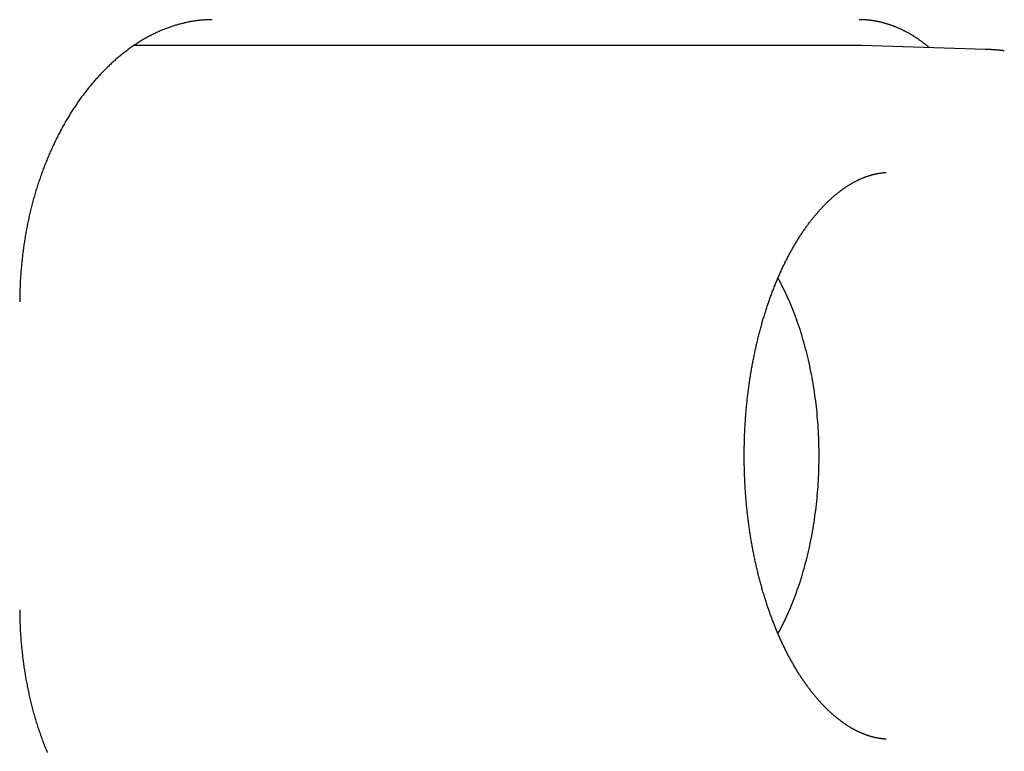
# Model space of a CAD drawing. Extents: x 668 to 3164, y 1007 to 2724.
# Tile 24 of 152: x 886 to 905, y 2160 to 2175. Entities that reach past the tile are written whole.
import ezdxf

# ---------------------------------------------------------------- set-up
doc = ezdxf.new("R2010")
doc.units = 0
doc.layers.add('KF_GRAVIS_12_RIGHT', color=7, linetype='CONTINUOUS')

# ---------------------------------------------------------------- blocks, each defined once
blk = doc.blocks.new('*U16')
at = {"layer": 'KF_GRAVIS_12_RIGHT'}
for p, q in [((73.3857, -79), (59.2608, -79)), ((75.848, -79.0793), (73.4393, -79.0009))]:
    blk.add_line(p, q, dxfattribs=at)
for points in [[(60.7849, -78.5, 0), (60.7679, -78.5001, 0), (60.7509, -78.5003, 0), (60.7338, -78.5006, 0), (60.7167, -78.501, 0), (60.6996, -78.5016, 0), (60.6825, -78.5023, 0), (60.6653, -78.5032, 0), (60.6481, -78.5042, 0), (60.6309, -78.5053, 0), (60.6136, -78.5065, 0), (60.5963, -78.5079, 0), (60.579, -78.5094, 0), (60.5617, -78.511, 0), (60.5443, -78.5128, 0), (60.5269, -78.5146, 0), (60.5095, -78.5167, 0), (60.4921, -78.5188, 0), (60.4746, -78.5211, 0), (60.4572, -78.5235, 0), (60.4397, -78.5261, 0), (60.4222, -78.5287, 0), (60.4046, -78.5315, 0), (60.3871, -78.5345, 0), (60.3695, -78.5375, 0), (60.3519, -78.5407, 0), (60.3344, -78.5441, 0), (60.3167, -78.5475, 0), (60.2991, -78.5511, 0), (60.2815, -78.5548, 0), (60.2638, -78.5587, 0), (60.2462, -78.5627, 0), (60.2285, -78.5668, 0), (60.2108, -78.5711, 0), (60.1932, -78.5754, 0), (60.1755, -78.5799, 0), (60.1578, -78.5846, 0), (60.1401, -78.5894, 0), (60.1224, -78.5943, 0), (60.1046, -78.5993, 0), (60.0869, -78.6045, 0), (60.0692, -78.6098, 0), (60.0515, -78.6152, 0), (60.0338, -78.6208, 0), (60.016, -78.6265, 0), (59.9983, -78.6323, 0), (59.9806, -78.6383, 0), (59.9629, -78.6444, 0), (59.9452, -78.6506, 0), (59.9274, -78.657, 0), (59.9097, -78.6635, 0), (59.892, -78.6701, 0), (59.8743, -78.6768, 0), (59.8567, -78.6837, 0), (59.839, -78.6907, 0), (59.8213, -78.6979, 0), (59.8036, -78.7052, 0), (59.786, -78.7126, 0), (59.7684, -78.7202, 0), (59.7507, -78.7278, 0), (59.7331, -78.7357, 0), (59.7155, -78.7436, 0), (59.6979, -78.7517, 0), (59.6804, -78.7599, 0), (59.6628, -78.7683, 0), (59.6453, -78.7767, 0), (59.6278, -78.7854, 0), (59.6103, -78.7941, 0), (59.5928, -78.803, 0), (59.5753, -78.812, 0), (59.5579, -78.8211, 0), (59.5405, -78.8304, 0), (59.5231, -78.8398, 0), (59.5057, -78.8494, 0), (59.4883, -78.8591, 0), (59.471, -78.8689, 0), (59.4537, -78.8788, 0), (59.4365, -78.8889, 0), (59.4192, -78.8991, 0), (59.402, -78.9095, 0), (59.3848, -78.92, 0), (59.3677, -78.9306, 0), (59.3506, -78.9413, 0), (59.3335, -78.9522, 0), (59.3164, -78.9632, 0), (59.2994, -78.9744, 0), (59.2824, -78.9856, 0), (59.2654, -78.997, 0), (59.2485, -79.0086, 0), (59.2316, -79.0202, 0), (59.2148, -79.032, 0), (59.198, -79.0439, 0), (59.1812, -79.0559, 0), (59.1645, -79.0681, 0), (59.1478, -79.0804, 0), (59.1311, -79.0928, 0), (59.1145, -79.1053, 0), (59.0979, -79.1179, 0), (59.0814, -79.1307, 0), (59.0649, -79.1435, 0), (59.0484, -79.1565, 0), (59.032, -79.1696, 0), (59.0156, -79.1828, 0), (58.9993, -79.1962, 0), (58.983, -79.2096, 0), (58.9668, -79.2232, 0), (58.9506, -79.2368, 0), (58.9345, -79.2506, 0), (58.9184, -79.2645, 0), (58.9023, -79.2785, 0), (58.8863, -79.2926, 0), (58.8704, -79.3068, 0), (58.8545, -79.3211, 0), (58.8387, -79.3356, 0), (58.8229, -79.3501, 0), (58.8071, -79.3647, 0), (58.7914, -79.3795, 0), (58.7758, -79.3943, 0), (58.7602, -79.4092, 0), (58.7447, -79.4243, 0), (58.7292, -79.4394, 0), (58.7138, -79.4546, 0), (58.6984, -79.4699, 0), (58.6831, -79.4854, 0), (58.6679, -79.5009, 0), (58.6527, -79.5165, 0), (58.6376, -79.5322, 0), (58.6225, -79.548, 0), (58.6075, -79.5639, 0), (58.5925, -79.5799, 0), (58.5776, -79.5959, 0), (58.5628, -79.6121, 0), (58.548, -79.6283, 0), (58.5333, -79.6447, 0), (58.5187, -79.6611, 0), (58.5041, -79.6776, 0), (58.4896, -79.6942, 0), (58.4752, -79.7109, 0), (58.4608, -79.7276, 0), (58.4465, -79.7444, 0), (58.4322, -79.7614, 0), (58.4181, -79.7784, 0), (58.404, -79.7954, 0), (58.3899, -79.8126, 0), (58.376, -79.8298, 0), (58.3621, -79.8471, 0), (58.3482, -79.8645, 0), (58.3345, -79.882, 0), (58.3208, -79.8995, 0), (58.3072, -79.9171, 0), (58.2937, -79.9348, 0), (58.2802, -79.9525, 0), (58.2668, -79.9703, 0), (58.2535, -79.9882, 0), (58.2403, -80.0061, 0), (58.2271, -80.0242, 0), (58.214, -80.0422, 0), (58.201, -80.0604, 0), (58.1881, -80.0786, 0), (58.1753, -80.0969, 0), (58.1625, -80.1152, 0), (58.1498, -80.1336, 0), (58.1372, -80.1522, 0), (58.1245, -80.1709, 0), (58.112, -80.1897, 0), (58.0994, -80.2086, 0), (58.0869, -80.2276, 0), (58.0745, -80.2467, 0), (58.0621, -80.266, 0), (58.0497, -80.2854, 0), (58.0374, -80.3049, 0), (58.0251, -80.3245, 0), (58.0129, -80.3442, 0), (58.0007, -80.3641, 0), (57.9885, -80.384, 0), (57.9765, -80.4041, 0), (57.9644, -80.4243, 0), (57.9524, -80.4446, 0), (57.9405, -80.465, 0), (57.9286, -80.4855, 0), (57.9167, -80.5061, 0), (57.905, -80.5268, 0), (57.8932, -80.5476, 0), (57.8815, -80.5686, 0), (57.8699, -80.5896, 0), (57.8583, -80.6108, 0), (57.8468, -80.632, 0), (57.8353, -80.6533, 0), (57.8239, -80.6748, 0), (57.8126, -80.6963, 0), (57.8013, -80.718, 0), (57.7901, -80.7397, 0), (57.7789, -80.7616, 0), (57.7678, -80.7835, 0), (57.7568, -80.8055, 0), (57.7458, -80.8277, 0), (57.7348, -80.8499, 0), (57.724, -80.8722, 0), (57.7132, -80.8946, 0), (57.7025, -80.9171, 0), (57.6918, -80.9397, 0), (57.6812, -80.9624, 0), (57.6707, -80.9851, 0), (57.6602, -81.008, 0), (57.6498, -81.0309, 0), (57.6395, -81.054, 0), (57.6292, -81.0771, 0), (57.619, -81.1003, 0), (57.6089, -81.1236, 0), (57.5989, -81.147, 0), (57.5889, -81.1704, 0), (57.579, -81.1939, 0), (57.5692, -81.2176, 0), (57.5594, -81.2413, 0), (57.5497, -81.265, 0), (57.5401, -81.2889, 0), (57.5306, -81.3128, 0), (57.5212, -81.3368, 0), (57.5118, -81.3609, 0), (57.5025, -81.3851, 0), (57.4933, -81.4093, 0), (57.4842, -81.4336, 0), (57.4751, -81.458, 0), (57.4662, -81.4824, 0), (57.4573, -81.5069, 0), (57.4485, -81.5315, 0), (57.4397, -81.5562, 0), (57.4311, -81.5809, 0), (57.4226, -81.6057, 0), (57.4141, -81.6306, 0), (57.4057, -81.6555, 0), (57.3974, -81.6805, 0), (57.3892, -81.7055, 0), (57.3811, -81.7306, 0), (57.3731, -81.7558, 0), (57.3652, -81.7811, 0), (57.3573, -81.8064, 0), (57.3496, -81.8317, 0), (57.3419, -81.8571, 0), (57.3343, -81.8826, 0), (57.3269, -81.9082, 0), (57.3195, -81.9338, 0), (57.3122, -81.9594, 0), (57.305, -81.9851, 0), (57.2979, -82.0109, 0), (57.2909, -82.0367, 0), (57.284, -82.0625, 0), (57.2772, -82.0884, 0), (57.2705, -82.1144, 0), (57.2639, -82.1404, 0), (57.2573, -82.1664, 0), (57.2509, -82.1925, 0), (57.2445, -82.2186, 0), (57.2383, -82.2448, 0), (57.2321, -82.271, 0), (57.2261, -82.2972, 0), (57.2201, -82.3235, 0), (57.2142, -82.3498, 0), (57.2085, -82.3762, 0), (57.2028, -82.4026, 0), (57.1972, -82.429, 0), (57.1917, -82.4555, 0), (57.1863, -82.482, 0), (57.181, -82.5085, 0), (57.1758, -82.535, 0), (57.1707, -82.5616, 0), (57.1656, -82.5882, 0), (57.1607, -82.6148, 0), (57.1559, -82.6414, 0), (57.1511, -82.6681, 0), (57.1465, -82.6947, 0), (57.1419, -82.7214, 0), (57.1375, -82.7481, 0), (57.1331, -82.7749, 0), (57.1288, -82.8016, 0), (57.1247, -82.8284, 0), (57.1206, -82.8551, 0), (57.1166, -82.8819, 0), (57.1127, -82.9087, 0), (57.1089, -82.9355, 0), (57.1052, -82.9623, 0), (57.1016, -82.9891, 0), (57.0981, -83.016, 0), (57.0946, -83.0428, 0), (57.0913, -83.0696, 0), (57.0881, -83.0964, 0), (57.0849, -83.1232, 0), (57.0819, -83.1501, 0), (57.0789, -83.1769, 0), (57.0761, -83.2037, 0), (57.0733, -83.2305, 0), (57.0706, -83.2573, 0), (57.0681, -83.2841, 0), (57.0656, -83.3109, 0), (57.0632, -83.3377, 0), (57.0609, -83.3644, 0), (57.0587, -83.3912, 0), (57.0566, -83.4179, 0), (57.0545, -83.4446, 0), (57.0526, -83.4713, 0), (57.0508, -83.498, 0), (57.0491, -83.5247, 0), (57.0474, -83.5513, 0), (57.0459, -83.578, 0), (57.0444, -83.6046, 0), (57.0431, -83.6311, 0), (57.0418, -83.6577, 0), (57.0406, -83.6842, 0), (57.0395, -83.7107, 0), (57.0386, -83.7372, 0), (57.0377, -83.7636, 0), (57.0369, -83.79, 0), (57.0362, -83.8164, 0), (57.0356, -83.8428, 0), (57.0351, -83.8691, 0), (57.0346, -83.8953, 0), (57.0343, -83.9216, 0), (57.0341, -83.9477, 0), (57.0339, -83.9739, 0), (57.0339, -84, 0)], [(74.7522, -79.0436, 0), (74.7423, -79.0353, 0), (74.7323, -79.027, 0), (74.7223, -79.0188, 0), (74.7123, -79.0107, 0), (74.7022, -79.0026, 0), (74.6922, -78.9946, 0), (74.6821, -78.9867, 0), (74.672, -78.9788, 0), (74.6619, -78.9709, 0), (74.6518, -78.9632, 0), (74.6417, -78.9555, 0), (74.6316, -78.9478, 0), (74.6214, -78.9402, 0), (74.6112, -78.9327, 0), (74.601, -78.9253, 0), (74.5908, -78.9179, 0), (74.5806, -78.9105, 0), (74.5704, -78.9033, 0), (74.5601, -78.896, 0), (74.5499, -78.8889, 0), (74.5396, -78.8818, 0), (74.5293, -78.8748, 0), (74.519, -78.8678, 0), (74.5087, -78.8609, 0), (74.4984, -78.8541, 0), (74.488, -78.8473, 0), (74.4777, -78.8406, 0), (74.4673, -78.834, 0), (74.4569, -78.8274, 0), (74.4465, -78.8209, 0), (74.4361, -78.8144, 0), (74.4257, -78.808, 0), (74.4152, -78.8017, 0), (74.4048, -78.7955, 0), (74.3943, -78.7893, 0), (74.3838, -78.7831, 0), (74.3733, -78.7771, 0), (74.3628, -78.7711, 0), (74.3523, -78.7651, 0), (74.3418, -78.7592, 0), (74.3313, -78.7534, 0), (74.3207, -78.7477, 0), (74.3102, -78.742, 0), (74.2996, -78.7364, 0), (74.289, -78.7308, 0), (74.2784, -78.7253, 0), (74.2678, -78.7199, 0), (74.2572, -78.7145, 0), (74.2466, -78.7092, 0), (74.236, -78.704, 0), (74.2253, -78.6988, 0), (74.2147, -78.6937, 0), (74.204, -78.6887, 0), (74.1933, -78.6837, 0), (74.1826, -78.6788, 0), (74.1719, -78.674, 0), (74.1612, -78.6692, 0), (74.1505, -78.6645, 0), (74.1398, -78.6599, 0), (74.129, -78.6553, 0), (74.1183, -78.6508, 0), (74.1076, -78.6463, 0), (74.0968, -78.6419, 0), (74.086, -78.6376, 0), (74.0752, -78.6334, 0), (74.0645, -78.6292, 0), (74.0537, -78.6251, 0), (74.0429, -78.621, 0), (74.0321, -78.617, 0), (74.0212, -78.6131, 0), (74.0104, -78.6093, 0), (73.9996, -78.6055, 0), (73.9887, -78.6018, 0), (73.9779, -78.5981, 0), (73.967, -78.5945, 0), (73.9562, -78.591, 0), (73.9453, -78.5875, 0), (73.9344, -78.5841, 0), (73.9235, -78.5808, 0), (73.9126, -78.5776, 0), (73.9017, -78.5744, 0), (73.8908, -78.5712, 0), (73.8799, -78.5682, 0), (73.869, -78.5652, 0), (73.8581, -78.5623, 0), (73.8472, -78.5594, 0), (73.8362, -78.5566, 0), (73.8253, -78.5539, 0), (73.8143, -78.5512, 0), (73.8034, -78.5487, 0), (73.7924, -78.5461, 0), (73.7815, -78.5437, 0), (73.7705, -78.5413, 0), (73.7595, -78.539, 0), (73.7486, -78.5367, 0), (73.7376, -78.5345, 0), (73.7266, -78.5324, 0), (73.7156, -78.5303, 0), (73.7046, -78.5284, 0), (73.6936, -78.5264, 0), (73.6826, -78.5246, 0), (73.6716, -78.5228, 0), (73.6606, -78.5211, 0), (73.6496, -78.5194, 0), (73.6386, -78.5178, 0), (73.6276, -78.5163, 0), (73.6166, -78.5149, 0), (73.6055, -78.5135, 0), (73.5945, -78.5122, 0), (73.5835, -78.5109, 0), (73.5725, -78.5097, 0), (73.5614, -78.5086, 0), (73.5504, -78.5076, 0), (73.5394, -78.5066, 0), (73.5283, -78.5057, 0), (73.5173, -78.5049, 0), (73.5062, -78.5041, 0), (73.4952, -78.5034, 0), (73.4842, -78.5027, 0), (73.4731, -78.5022, 0), (73.4621, -78.5017, 0), (73.451, -78.5012, 0), (73.44, -78.5008, 0), (73.4289, -78.5005, 0), (73.4179, -78.5003, 0), (73.4068, -78.5001, 0), (73.3958, -78.5, 0), (73.3847, -78.5, 0)], [(73.4393, -79.0009, 0), (73.4389, -79.0009, 0), (73.4384, -79.0008, 0), (73.438, -79.0008, 0), (73.4376, -79.0008, 0), (73.4372, -79.0008, 0), (73.4368, -79.0008, 0), (73.4363, -79.0008, 0), (73.4359, -79.0008, 0), (73.4355, -79.0008, 0), (73.4351, -79.0007, 0), (73.4347, -79.0007, 0), (73.4343, -79.0007, 0), (73.4338, -79.0007, 0), (73.4334, -79.0007, 0), (73.433, -79.0007, 0), (73.4326, -79.0007, 0), (73.4322, -79.0007, 0), (73.4317, -79.0006, 0), (73.4313, -79.0006, 0), (73.4309, -79.0006, 0), (73.4305, -79.0006, 0), (73.4301, -79.0006, 0), (73.4296, -79.0006, 0), (73.4292, -79.0006, 0), (73.4288, -79.0006, 0), (73.4284, -79.0006, 0), (73.428, -79.0005, 0), (73.4276, -79.0005, 0), (73.4271, -79.0005, 0), (73.4267, -79.0005, 0), (73.4263, -79.0005, 0), (73.4259, -79.0005, 0), (73.4255, -79.0005, 0), (73.425, -79.0005, 0), (73.4246, -79.0005, 0), (73.4242, -79.0005, 0), (73.4238, -79.0004, 0), (73.4234, -79.0004, 0), (73.423, -79.0004, 0), (73.4225, -79.0004, 0), (73.4221, -79.0004, 0), (73.4217, -79.0004, 0), (73.4213, -79.0004, 0), (73.4209, -79.0004, 0), (73.4204, -79.0004, 0), (73.42, -79.0004, 0), (73.4196, -79.0003, 0), (73.4192, -79.0003, 0), (73.4188, -79.0003, 0), (73.4183, -79.0003, 0), (73.4179, -79.0003, 0), (73.4175, -79.0003, 0), (73.4171, -79.0003, 0), (73.4167, -79.0003, 0), (73.4163, -79.0003, 0), (73.4158, -79.0003, 0), (73.4154, -79.0003, 0), (73.415, -79.0003, 0), (73.4146, -79.0003, 0), (73.4142, -79.0002, 0), (73.4137, -79.0002, 0), (73.4133, -79.0002, 0), (73.4129, -79.0002, 0), (73.4125, -79.0002, 0), (73.4121, -79.0002, 0), (73.4117, -79.0002, 0), (73.4112, -79.0002, 0), (73.4108, -79.0002, 0), (73.4104, -79.0002, 0), (73.41, -79.0002, 0), (73.4096, -79.0002, 0), (73.4091, -79.0002, 0), (73.4087, -79.0002, 0), (73.4083, -79.0002, 0), (73.4079, -79.0001, 0), (73.4075, -79.0001, 0), (73.407, -79.0001, 0), (73.4066, -79.0001, 0), (73.4062, -79.0001, 0), (73.4058, -79.0001, 0), (73.4054, -79.0001, 0), (73.405, -79.0001, 0), (73.4045, -79.0001, 0), (73.4041, -79.0001, 0), (73.4037, -79.0001, 0), (73.4033, -79.0001, 0), (73.4029, -79.0001, 0), (73.4024, -79.0001, 0), (73.402, -79.0001, 0), (73.4016, -79.0001, 0), (73.4012, -79.0001, 0), (73.4008, -79.0001, 0), (73.4004, -79.0001, 0), (73.3999, -79.0001, 0), (73.3995, -79.0001, 0), (73.3991, -79.0001, 0), (73.3987, -79.0001, 0), (73.3983, -79, 0), (73.3978, -79, 0), (73.3974, -79, 0), (73.397, -79, 0), (73.3966, -79, 0), (73.3962, -79, 0), (73.3957, -79, 0), (73.3953, -79, 0), (73.3949, -79, 0), (73.3945, -79, 0), (73.3941, -79, 0), (73.3937, -79, 0), (73.3932, -79, 0), (73.3928, -79, 0), (73.3924, -79, 0), (73.392, -79, 0), (73.3916, -79, 0), (73.3911, -79, 0), (73.3907, -79, 0), (73.3903, -79, 0), (73.3899, -79, 0), (73.3895, -79, 0), (73.389, -79, 0), (73.3886, -79, 0), (73.3882, -79, 0), (73.3878, -79, 0), (73.3874, -79, 0), (73.387, -79, 0), (73.3865, -79, 0), (73.3861, -79, 0), (73.3857, -79, 0)], [(76.2135, -79.106, 0), (76.2107, -79.1057, 0), (76.2078, -79.1053, 0), (76.205, -79.105, 0), (76.2021, -79.1047, 0), (76.1993, -79.1044, 0), (76.1964, -79.1041, 0), (76.1936, -79.1038, 0), (76.1907, -79.1035, 0), (76.1879, -79.1032, 0), (76.185, -79.1028, 0), (76.1822, -79.1025, 0), (76.1793, -79.1022, 0), (76.1765, -79.1019, 0), (76.1737, -79.1016, 0), (76.1708, -79.1013, 0), (76.168, -79.101, 0), (76.1651, -79.1008, 0), (76.1623, -79.1005, 0), (76.1594, -79.1002, 0), (76.1566, -79.0999, 0), (76.1537, -79.0996, 0), (76.1509, -79.0993, 0), (76.148, -79.099, 0), (76.1452, -79.0987, 0), (76.1423, -79.0985, 0), (76.1395, -79.0982, 0), (76.1366, -79.0979, 0), (76.1338, -79.0976, 0), (76.1309, -79.0974, 0), (76.1281, -79.0971, 0), (76.1252, -79.0968, 0), (76.1223, -79.0966, 0), (76.1195, -79.0963, 0), (76.1166, -79.096, 0), (76.1138, -79.0958, 0), (76.1109, -79.0955, 0), (76.1081, -79.0953, 0), (76.1052, -79.095, 0), (76.1024, -79.0947, 0), (76.0995, -79.0945, 0), (76.0967, -79.0942, 0), (76.0938, -79.094, 0), (76.091, -79.0937, 0), (76.0881, -79.0935, 0), (76.0853, -79.0933, 0), (76.0824, -79.093, 0), (76.0796, -79.0928, 0), (76.0767, -79.0925, 0), (76.0738, -79.0923, 0), (76.071, -79.0921, 0), (76.0681, -79.0918, 0), (76.0653, -79.0916, 0), (76.0624, -79.0914, 0), (76.0596, -79.0911, 0), (76.0567, -79.0909, 0), (76.0539, -79.0907, 0), (76.051, -79.0905, 0), (76.0482, -79.0902, 0), (76.0453, -79.09, 0), (76.0424, -79.0898, 0), (76.0396, -79.0896, 0), (76.0367, -79.0894, 0), (76.0339, -79.0892, 0), (76.031, -79.089, 0), (76.0282, -79.0888, 0), (76.0253, -79.0886, 0), (76.0225, -79.0883, 0), (76.0196, -79.0881, 0), (76.0167, -79.0879, 0), (76.0139, -79.0877, 0), (76.011, -79.0876, 0), (76.0082, -79.0874, 0), (76.0053, -79.0872, 0), (76.0025, -79.087, 0), (75.9996, -79.0868, 0), (75.9967, -79.0866, 0), (75.9939, -79.0864, 0), (75.991, -79.0862, 0), (75.9882, -79.086, 0), (75.9853, -79.0859, 0), (75.9824, -79.0857, 0), (75.9796, -79.0855, 0), (75.9767, -79.0853, 0), (75.9739, -79.0852, 0), (75.971, -79.085, 0), (75.9682, -79.0848, 0), (75.9653, -79.0846, 0), (75.9624, -79.0845, 0), (75.9596, -79.0843, 0), (75.9567, -79.0842, 0), (75.9539, -79.084, 0), (75.951, -79.0838, 0), (75.9481, -79.0837, 0), (75.9453, -79.0835, 0), (75.9424, -79.0834, 0), (75.9396, -79.0832, 0), (75.9367, -79.0831, 0), (75.9338, -79.0829, 0), (75.931, -79.0828, 0), (75.9281, -79.0826, 0), (75.9253, -79.0825, 0), (75.9224, -79.0823, 0), (75.9195, -79.0822, 0), (75.9167, -79.0821, 0), (75.9138, -79.0819, 0), (75.911, -79.0818, 0), (75.9081, -79.0817, 0), (75.9052, -79.0815, 0), (75.9024, -79.0814, 0), (75.8995, -79.0813, 0), (75.8967, -79.0812, 0), (75.8938, -79.081, 0), (75.8909, -79.0809, 0), (75.8881, -79.0808, 0), (75.8852, -79.0807, 0), (75.8823, -79.0806, 0), (75.8795, -79.0804, 0), (75.8766, -79.0803, 0), (75.8738, -79.0802, 0), (75.8709, -79.0801, 0), (75.868, -79.08, 0), (75.8652, -79.0799, 0), (75.8623, -79.0798, 0), (75.8595, -79.0797, 0), (75.8566, -79.0796, 0), (75.8537, -79.0795, 0), (75.8509, -79.0794, 0), (75.848, -79.0793, 0)], [(73.9123, -92.5235, 0), (73.9023, -92.5228, 0), (73.8923, -92.522, 0), (73.8822, -92.5212, 0), (73.8722, -92.5203, 0), (73.8621, -92.5193, 0), (73.852, -92.5182, 0), (73.8419, -92.5171, 0), (73.8317, -92.5159, 0), (73.8216, -92.5146, 0), (73.8115, -92.5132, 0), (73.8013, -92.5117, 0), (73.7911, -92.5102, 0), (73.7809, -92.5086, 0), (73.7707, -92.5069, 0), (73.7605, -92.5051, 0), (73.7503, -92.5033, 0), (73.7401, -92.5013, 0), (73.7298, -92.4993, 0), (73.7196, -92.4972, 0), (73.7093, -92.495, 0), (73.699, -92.4927, 0), (73.6887, -92.4904, 0), (73.6784, -92.488, 0), (73.6681, -92.4855, 0), (73.6577, -92.4829, 0), (73.6474, -92.4802, 0), (73.637, -92.4774, 0), (73.6267, -92.4746, 0), (73.6163, -92.4716, 0), (73.6059, -92.4686, 0), (73.5955, -92.4655, 0), (73.5851, -92.4623, 0), (73.5747, -92.459, 0), (73.5642, -92.4557, 0), (73.5538, -92.4522, 0), (73.5433, -92.4487, 0), (73.5329, -92.445, 0), (73.5224, -92.4413, 0), (73.5119, -92.4375, 0), (73.5014, -92.4336, 0), (73.4909, -92.4297, 0), (73.4804, -92.4256, 0), (73.4698, -92.4214, 0), (73.4593, -92.4172, 0), (73.4488, -92.4129, 0), (73.4382, -92.4084, 0), (73.4276, -92.4039, 0), (73.417, -92.3993, 0), (73.4065, -92.3946, 0), (73.3959, -92.3898, 0), (73.3853, -92.3849, 0), (73.3746, -92.38, 0), (73.364, -92.3749, 0), (73.3534, -92.3698, 0), (73.3427, -92.3645, 0), (73.3321, -92.3592, 0), (73.3214, -92.3537, 0), (73.3107, -92.3482, 0), (73.3001, -92.3426, 0), (73.2894, -92.3369, 0), (73.2787, -92.331, 0), (73.268, -92.3251, 0), (73.2572, -92.3191, 0), (73.2465, -92.313, 0), (73.2358, -92.3068, 0), (73.225, -92.3005, 0), (73.2143, -92.2942, 0), (73.2035, -92.2877, 0), (73.1928, -92.2811, 0), (73.182, -92.2744, 0), (73.1712, -92.2676, 0), (73.1604, -92.2607, 0), (73.1496, -92.2538, 0), (73.1388, -92.2467, 0), (73.128, -92.2395, 0), (73.1172, -92.2323, 0), (73.1064, -92.2249, 0), (73.0955, -92.2174, 0), (73.0847, -92.2098, 0), (73.0738, -92.2022, 0), (73.063, -92.1944, 0), (73.0521, -92.1865, 0), (73.0413, -92.1785, 0), (73.0304, -92.1705, 0), (73.0195, -92.1623, 0), (73.0086, -92.154, 0), (72.9977, -92.1456, 0), (72.9868, -92.1371, 0), (72.9759, -92.1285, 0), (72.965, -92.1198, 0), (72.9541, -92.111, 0), (72.9431, -92.1021, 0), (72.9322, -92.0931, 0), (72.9213, -92.084, 0), (72.9103, -92.0748, 0), (72.8994, -92.0655, 0), (72.8884, -92.056, 0), (72.8774, -92.0465, 0), (72.8665, -92.0369, 0), (72.8555, -92.0271, 0), (72.8445, -92.0172, 0), (72.8335, -92.0073, 0), (72.8225, -91.9972, 0), (72.8116, -91.987, 0), (72.8006, -91.9767, 0), (72.7896, -91.9664, 0), (72.7786, -91.9559, 0), (72.7677, -91.9453, 0), (72.7567, -91.9345, 0), (72.7458, -91.9237, 0), (72.7348, -91.9128, 0), (72.7239, -91.9018, 0), (72.7129, -91.8907, 0), (72.702, -91.8794, 0), (72.6911, -91.8681, 0), (72.6802, -91.8567, 0), (72.6693, -91.8451, 0), (72.6584, -91.8335, 0), (72.6475, -91.8217, 0), (72.6367, -91.8099, 0), (72.6258, -91.7979, 0), (72.615, -91.7859, 0), (72.6041, -91.7737, 0), (72.5933, -91.7615, 0), (72.5825, -91.7491, 0), (72.5717, -91.7366, 0), (72.5609, -91.7241, 0), (72.5502, -91.7114, 0), (72.5394, -91.6986, 0), (72.5287, -91.6858, 0), (72.518, -91.6728, 0), (72.5073, -91.6597, 0), (72.4966, -91.6466, 0), (72.4859, -91.6333, 0), (72.4752, -91.6199, 0), (72.4646, -91.6065, 0), (72.454, -91.5929, 0), (72.4434, -91.5792, 0), (72.4328, -91.5654, 0), (72.4223, -91.5516, 0), (72.4117, -91.5376, 0), (72.4012, -91.5236, 0), (72.3907, -91.5094, 0), (72.3802, -91.4951, 0), (72.3698, -91.4808, 0), (72.3593, -91.4663, 0), (72.3489, -91.4518, 0), (72.3385, -91.4371, 0), (72.3282, -91.4224, 0), (72.3178, -91.4076, 0), (72.3075, -91.3926, 0), (72.2972, -91.3776, 0), (72.2869, -91.3625, 0), (72.2767, -91.3472, 0), (72.2665, -91.3319, 0), (72.2563, -91.3165, 0), (72.2461, -91.301, 0), (72.236, -91.2854, 0), (72.2259, -91.2697, 0), (72.2158, -91.2539, 0), (72.2057, -91.238, 0), (72.1957, -91.222, 0), (72.1857, -91.2059, 0), (72.1758, -91.1898, 0), (72.1658, -91.1735, 0), (72.1559, -91.1571, 0), (72.1461, -91.1407, 0), (72.1362, -91.1242, 0), (72.1264, -91.1075, 0), (72.1167, -91.0908, 0), (72.1069, -91.074, 0), (72.0972, -91.0571, 0), (72.0875, -91.0401, 0), (72.0779, -91.023, 0), (72.0683, -91.0058, 0), (72.0587, -90.9885, 0), (72.0492, -90.9711, 0), (72.0397, -90.9537, 0), (72.0302, -90.9362, 0), (72.0208, -90.9185, 0), (72.0114, -90.9008, 0), (72.0021, -90.883, 0), (71.9928, -90.8651, 0), (71.9835, -90.8471, 0), (71.9742, -90.8291, 0), (71.965, -90.8109, 0), (71.9559, -90.7927, 0), (71.9468, -90.7744, 0), (71.9377, -90.756, 0), (71.9286, -90.7375, 0), (71.9196, -90.719, 0), (71.9106, -90.7003, 0), (71.9017, -90.6816, 0), (71.8928, -90.6628, 0), (71.884, -90.6439, 0), (71.8752, -90.6249, 0), (71.8664, -90.6059, 0), (71.8577, -90.5868, 0), (71.849, -90.5676, 0), (71.8404, -90.5483, 0), (71.8318, -90.5289, 0), (71.8232, -90.5095, 0), (71.8147, -90.4899, 0), (71.8062, -90.4703, 0), (71.7978, -90.4507, 0), (71.7894, -90.4309, 0), (71.7811, -90.4111, 0), (71.7728, -90.3912, 0), (71.7645, -90.3712, 0), (71.7563, -90.3512, 0), (71.7481, -90.331, 0), (71.74, -90.3108, 0), (71.7319, -90.2906, 0), (71.7239, -90.2702, 0), (71.7159, -90.2498, 0), (71.708, -90.2293, 0), (71.7001, -90.2088, 0), (71.6923, -90.1881, 0), (71.6845, -90.1674, 0), (71.6767, -90.1467, 0), (71.669, -90.1258, 0), (71.6614, -90.1049, 0), (71.6538, -90.0839, 0), (71.6462, -90.0629, 0), (71.6387, -90.0418, 0), (71.6313, -90.0206, 0), (71.6239, -89.9994, 0), (71.6165, -89.9781, 0), (71.6092, -89.9567, 0), (71.602, -89.9352, 0), (71.5948, -89.9137, 0), (71.5876, -89.8921, 0), (71.5805, -89.8705, 0), (71.5735, -89.8488, 0), (71.5665, -89.827, 0), (71.5595, -89.8052, 0), (71.5526, -89.7833, 0), (71.5458, -89.7614, 0), (71.539, -89.7393, 0), (71.5322, -89.7173, 0), (71.5256, -89.6951, 0), (71.5189, -89.6729, 0), (71.5124, -89.6507, 0), (71.5058, -89.6284, 0), (71.4994, -89.606, 0), (71.493, -89.5836, 0), (71.4866, -89.5611, 0), (71.4803, -89.5385, 0), (71.474, -89.5159, 0), (71.4679, -89.4933, 0), (71.4617, -89.4706, 0), (71.4556, -89.4478, 0), (71.4496, -89.425, 0), (71.4436, -89.4021, 0), (71.4377, -89.3792, 0), (71.4318, -89.3562, 0), (71.426, -89.3332, 0), (71.4203, -89.3101, 0), (71.4146, -89.287, 0), (71.4089, -89.2638, 0), (71.4034, -89.2405, 0), (71.3978, -89.2173, 0), (71.3924, -89.1939, 0), (71.3869, -89.1706, 0), (71.3816, -89.1471, 0), (71.3763, -89.1237, 0), (71.371, -89.1001, 0), (71.3659, -89.0766, 0), (71.3607, -89.053, 0), (71.3556, -89.0293, 0), (71.3506, -89.0056, 0), (71.3457, -88.9819, 0), (71.3408, -88.9581, 0), (71.3359, -88.9342, 0), (71.3312, -88.9104, 0), (71.3264, -88.8865, 0), (71.3218, -88.8625, 0), (71.3172, -88.8385, 0), (71.3126, -88.8145, 0), (71.3081, -88.7904, 0), (71.3037, -88.7663, 0), (71.2993, -88.7421, 0), (71.295, -88.7179, 0), (71.2907, -88.6937, 0), (71.2866, -88.6694, 0), (71.2824, -88.6451, 0), (71.2783, -88.6208, 0), (71.2743, -88.5964, 0), (71.2704, -88.572, 0), (71.2665, -88.5475, 0), (71.2626, -88.5231, 0), (71.2589, -88.4985, 0), (71.2552, -88.474, 0), (71.2515, -88.4494, 0), (71.2479, -88.4248, 0), (71.2444, -88.4002, 0), (71.2409, -88.3755, 0), (71.2375, -88.3508, 0), (71.2342, -88.3261, 0), (71.2309, -88.3013, 0), (71.2277, -88.2765, 0), (71.2245, -88.2517, 0), (71.2214, -88.2269, 0), (71.2184, -88.202, 0), (71.2154, -88.1771, 0), (71.2125, -88.1522, 0), (71.2096, -88.1272, 0), (71.2068, -88.1022, 0), (71.2041, -88.0772, 0), (71.2015, -88.0522, 0), (71.1989, -88.0272, 0), (71.1963, -88.0021, 0), (71.1938, -87.977, 0), (71.1914, -87.9519, 0), (71.1891, -87.9268, 0), (71.1868, -87.9016, 0), (71.1846, -87.8764, 0), (71.1824, -87.8512, 0), (71.1803, -87.826, 0), (71.1783, -87.8008, 0), (71.1763, -87.7755, 0), (71.1744, -87.7503, 0), (71.1726, -87.725, 0), (71.1708, -87.6997, 0), (71.1691, -87.6744, 0), (71.1675, -87.6491, 0), (71.1659, -87.6237, 0), (71.1643, -87.5984, 0), (71.1629, -87.573, 0), (71.1615, -87.5476, 0), (71.1602, -87.5222, 0), (71.1589, -87.4968, 0), (71.1577, -87.4714, 0), (71.1565, -87.446, 0), (71.1555, -87.4206, 0), (71.1544, -87.3951, 0), (71.1535, -87.3697, 0), (71.1526, -87.3442, 0), (71.1518, -87.3187, 0), (71.151, -87.2933, 0), (71.1503, -87.2678, 0), (71.1497, -87.2423, 0), (71.1491, -87.2168, 0), (71.1486, -87.1913, 0), (71.1481, -87.1658, 0), (71.1477, -87.1403, 0), (71.1474, -87.1148, 0), (71.1472, -87.0893, 0), (71.147, -87.0638, 0), (71.1468, -87.0383, 0), (71.1468, -87.0128, 0), (71.1468, -86.9872, 0), (71.1468, -86.9617, 0), (71.147, -86.9362, 0), (71.1471, -86.9107, 0), (71.1474, -86.8852, 0), (71.1477, -86.8597, 0), (71.1481, -86.8342, 0), (71.1485, -86.8087, 0), (71.149, -86.7832, 0), (71.1496, -86.7577, 0), (71.1502, -86.7322, 0), (71.1509, -86.7067, 0), (71.1517, -86.6813, 0), (71.1525, -86.6558, 0), (71.1534, -86.6303, 0), (71.1544, -86.6049, 0), (71.1554, -86.5794, 0), (71.1565, -86.554, 0), (71.1576, -86.5286, 0), (71.1588, -86.5032, 0), (71.1601, -86.4778, 0), (71.1614, -86.4524, 0), (71.1628, -86.427, 0), (71.1643, -86.4016, 0), (71.1658, -86.3763, 0), (71.1674, -86.3509, 0), (71.1691, -86.3256, 0), (71.1708, -86.3003, 0), (71.1726, -86.275, 0), (71.1744, -86.2497, 0), (71.1763, -86.2245, 0), (71.1783, -86.1992, 0), (71.1803, -86.174, 0), (71.1824, -86.1488, 0), (71.1846, -86.1236, 0), (71.1868, -86.0984, 0), (71.1891, -86.0733, 0), (71.1915, -86.0481, 0), (71.1939, -86.023, 0), (71.1964, -85.9979, 0), (71.1989, -85.9729, 0), (71.2015, -85.9478, 0), (71.2042, -85.9228, 0), (71.2069, -85.8978, 0), (71.2097, -85.8728, 0), (71.2125, -85.8479, 0), (71.2154, -85.8229, 0), (71.2184, -85.798, 0), (71.2215, -85.7732, 0), (71.2246, -85.7483, 0), (71.2277, -85.7235, 0), (71.2309, -85.6987, 0), (71.2342, -85.674, 0), (71.2376, -85.6492, 0), (71.241, -85.6245, 0), (71.2444, -85.5998, 0), (71.248, -85.5752, 0), (71.2516, -85.5506, 0), (71.2552, -85.526, 0), (71.2589, -85.5015, 0), (71.2627, -85.477, 0), (71.2665, -85.4525, 0), (71.2704, -85.428, 0), (71.2744, -85.4036, 0), (71.2784, -85.3792, 0), (71.2824, -85.3549, 0), (71.2866, -85.3306, 0), (71.2908, -85.3063, 0), (71.295, -85.2821, 0), (71.2993, -85.2579, 0), (71.3037, -85.2337, 0), (71.3081, -85.2096, 0), (71.3126, -85.1855, 0), (71.3171, -85.1615, 0), (71.3217, -85.1375, 0), (71.3264, -85.1135, 0), (71.3311, -85.0896, 0), (71.3359, -85.0657, 0), (71.3407, -85.0419, 0), (71.3456, -85.0181, 0), (71.3506, -84.9944, 0), (71.3556, -84.9707, 0), (71.3607, -84.947, 0), (71.3658, -84.9234, 0), (71.371, -84.8998, 0), (71.3762, -84.8763, 0), (71.3815, -84.8528, 0), (71.3869, -84.8294, 0), (71.3923, -84.806, 0), (71.3978, -84.7827, 0), (71.4033, -84.7594, 0), (71.4089, -84.7362, 0), (71.4145, -84.713, 0), (71.4202, -84.6899, 0), (71.426, -84.6668, 0), (71.4318, -84.6438, 0), (71.4377, -84.6208, 0), (71.4436, -84.5979, 0), (71.4496, -84.575, 0), (71.4556, -84.5522, 0), (71.4617, -84.5294, 0), (71.4678, -84.5067, 0), (71.474, -84.4841, 0), (71.4803, -84.4615, 0), (71.4866, -84.4389, 0), (71.493, -84.4164, 0), (71.4994, -84.394, 0), (71.5059, -84.3717, 0), (71.5124, -84.3493, 0), (71.519, -84.3271, 0), (71.5256, -84.3049, 0), (71.5323, -84.2828, 0), (71.539, -84.2607, 0), (71.5458, -84.2387, 0), (71.5527, -84.2167, 0), (71.5596, -84.1948, 0), (71.5665, -84.173, 0), (71.5735, -84.1513, 0), (71.5806, -84.1295, 0), (71.5877, -84.1079, 0), (71.5948, -84.0863, 0), (71.602, -84.0648, 0), (71.6093, -84.0434, 0), (71.6166, -84.022, 0), (71.6239, -84.0007, 0), (71.6313, -83.9794, 0), (71.6388, -83.9582, 0), (71.6463, -83.9371, 0), (71.6538, -83.9161, 0), (71.6614, -83.8951, 0), (71.6691, -83.8742, 0), (71.6768, -83.8534, 0), (71.6845, -83.8326, 0), (71.6923, -83.8119, 0), (71.7001, -83.7912, 0), (71.708, -83.7707, 0), (71.716, -83.7502, 0), (71.7239, -83.7298, 0), (71.732, -83.7094, 0), (71.74, -83.6891, 0), (71.7481, -83.6689, 0), (71.7563, -83.6488, 0), (71.7645, -83.6288, 0), (71.7727, -83.6088, 0), (71.781, -83.5889, 0), (71.7894, -83.569, 0), (71.7977, -83.5493, 0), (71.8062, -83.5296, 0), (71.8146, -83.51, 0), (71.8231, -83.4905, 0), (71.8317, -83.471, 0), (71.8403, -83.4517, 0), (71.8489, -83.4324, 0), (71.8576, -83.4132, 0), (71.8663, -83.394, 0), (71.8751, -83.375, 0), (71.8839, -83.356, 0), (71.8928, -83.3371, 0), (71.9016, -83.3183, 0), (71.9106, -83.2996, 0), (71.9195, -83.281, 0), (71.9286, -83.2624, 0), (71.9376, -83.2439, 0), (71.9467, -83.2255, 0), (71.9558, -83.2072, 0), (71.965, -83.189, 0), (71.9742, -83.1709, 0), (71.9834, -83.1528, 0), (71.9927, -83.1348, 0), (72.002, -83.117, 0), (72.0114, -83.0992, 0), (72.0208, -83.0815, 0), (72.0302, -83.0639, 0), (72.0397, -83.0463, 0), (72.0492, -83.0289, 0), (72.0588, -83.0115, 0), (72.0683, -82.9943, 0), (72.0779, -82.9771, 0), (72.0876, -82.96, 0), (72.0973, -82.943, 0), (72.107, -82.9261, 0), (72.1167, -82.9093, 0), (72.1265, -82.8926, 0), (72.1363, -82.876, 0), (72.1461, -82.8594, 0), (72.156, -82.843, 0), (72.1659, -82.8266, 0), (72.1758, -82.8103, 0), (72.1858, -82.7942, 0), (72.1958, -82.7781, 0), (72.2058, -82.7621, 0), (72.2159, -82.7462, 0), (72.2259, -82.7304, 0), (72.236, -82.7147, 0), (72.2462, -82.6991, 0), (72.2563, -82.6836, 0), (72.2665, -82.6681, 0), (72.2767, -82.6528, 0), (72.287, -82.6376, 0), (72.2972, -82.6224, 0), (72.3075, -82.6074, 0), (72.3178, -82.5924, 0), (72.3282, -82.5776, 0), (72.3385, -82.5628, 0), (72.3489, -82.5482, 0), (72.3593, -82.5336, 0), (72.3698, -82.5192, 0), (72.3802, -82.5048, 0), (72.3907, -82.4905, 0), (72.4012, -82.4763, 0), (72.4117, -82.4623, 0), (72.4222, -82.4483, 0), (72.4328, -82.4344, 0), (72.4434, -82.4206, 0), (72.454, -82.407, 0), (72.4646, -82.3934, 0), (72.4752, -82.3799, 0), (72.4859, -82.3665, 0), (72.4965, -82.3533, 0), (72.5072, -82.3401, 0), (72.5179, -82.327, 0), (72.5286, -82.314, 0), (72.5394, -82.3012, 0), (72.5501, -82.2884, 0), (72.5609, -82.2757, 0), (72.5717, -82.2632, 0), (72.5825, -82.2507, 0), (72.5933, -82.2383, 0), (72.6041, -82.2261, 0), (72.6149, -82.2139, 0), (72.6258, -82.2019, 0), (72.6366, -82.1899, 0), (72.6475, -82.1781, 0), (72.6584, -82.1663, 0), (72.6693, -82.1547, 0), (72.6802, -82.1432, 0), (72.6911, -82.1318, 0), (72.702, -82.1205, 0), (72.7129, -82.1093, 0), (72.7238, -82.0982, 0), (72.7348, -82.0872, 0), (72.7457, -82.0763, 0), (72.7567, -82.0655, 0), (72.7676, -82.0548, 0), (72.7786, -82.0442, 0), (72.7895, -82.0338, 0), (72.8005, -82.0234, 0), (72.8115, -82.0131, 0), (72.8224, -82.003, 0), (72.8334, -81.9929, 0), (72.8444, -81.983, 0), (72.8554, -81.9731, 0), (72.8664, -81.9634, 0), (72.8773, -81.9538, 0), (72.8883, -81.9442, 0), (72.8993, -81.9348, 0), (72.9103, -81.9255, 0), (72.9213, -81.9162, 0), (72.9323, -81.9071, 0), (72.9432, -81.8981, 0), (72.9542, -81.8892, 0), (72.9652, -81.8804, 0), (72.9762, -81.8716, 0), (72.9872, -81.863, 0), (72.9981, -81.8545, 0), (73.0091, -81.8461, 0), (73.0201, -81.8378, 0), (73.031, -81.8296, 0), (73.042, -81.8215, 0), (73.053, -81.8135, 0), (73.0639, -81.8056, 0), (73.0749, -81.7978, 0), (73.0858, -81.7901, 0), (73.0967, -81.7825, 0), (73.1077, -81.775, 0), (73.1186, -81.7676, 0), (73.1295, -81.7603, 0), (73.1404, -81.7531, 0), (73.1513, -81.7459, 0), (73.1622, -81.7389, 0), (73.1731, -81.732, 0), (73.1839, -81.7252, 0), (73.1948, -81.7185, 0), (73.2057, -81.7119, 0), (73.2165, -81.7054, 0), (73.2273, -81.699, 0), (73.2382, -81.6927, 0), (73.249, -81.6864, 0), (73.2598, -81.6803, 0), (73.2706, -81.6743, 0), (73.2813, -81.6684, 0), (73.2921, -81.6625, 0), (73.3029, -81.6568, 0), (73.3136, -81.6511, 0), (73.3243, -81.6456, 0), (73.335, -81.6402, 0), (73.3457, -81.6348, 0), (73.3564, -81.6296, 0), (73.3671, -81.6244, 0), (73.3777, -81.6193, 0), (73.3884, -81.6144, 0), (73.399, -81.6095, 0), (73.4096, -81.6047, 0), (73.4202, -81.6, 0), (73.4307, -81.5955, 0), (73.4413, -81.591, 0), (73.4518, -81.5866, 0), (73.4623, -81.5822, 0), (73.4728, -81.578, 0), (73.4833, -81.5739, 0), (73.4938, -81.5698, 0), (73.5042, -81.5659, 0), (73.5147, -81.562, 0), (73.5251, -81.5582, 0), (73.5355, -81.5545, 0), (73.5459, -81.5509, 0), (73.5563, -81.5474, 0), (73.5666, -81.544, 0), (73.577, -81.5406, 0), (73.5873, -81.5374, 0), (73.5977, -81.5342, 0), (73.608, -81.5311, 0), (73.6183, -81.5281, 0), (73.6286, -81.5252, 0), (73.6388, -81.5223, 0), (73.6491, -81.5196, 0), (73.6593, -81.5169, 0), (73.6696, -81.5143, 0), (73.6798, -81.5118, 0), (73.69, -81.5094, 0), (73.7002, -81.5071, 0), (73.7104, -81.5048, 0), (73.7206, -81.5027, 0), (73.7308, -81.5006, 0), (73.7409, -81.4986, 0), (73.7511, -81.4966, 0), (73.7612, -81.4948, 0), (73.7714, -81.493, 0), (73.7815, -81.4913, 0), (73.7916, -81.4897, 0), (73.8017, -81.4882, 0), (73.8118, -81.4868, 0), (73.8219, -81.4854, 0), (73.832, -81.4841, 0), (73.842, -81.4829, 0), (73.8521, -81.4817, 0), (73.8622, -81.4807, 0), (73.8722, -81.4797, 0), (73.8823, -81.4788, 0), (73.8923, -81.478, 0), (73.9023, -81.4772, 0), (73.9123, -81.4765, 0)], [(71.8041, -90.4658, 0), (71.8277, -90.4224, 0), (71.8511, -90.3785, 0), (71.8741, -90.3342, 0), (71.8968, -90.2894, 0), (71.9192, -90.2441, 0), (71.9414, -90.1983, 0), (71.9631, -90.1521, 0), (71.9846, -90.1054, 0), (72.0058, -90.0583, 0), (72.0266, -90.0108, 0), (72.0471, -89.9628, 0), (72.0673, -89.9144, 0), (72.0871, -89.8655, 0), (72.1066, -89.8163, 0), (72.1258, -89.7667, 0), (72.1446, -89.7166, 0), (72.1631, -89.6662, 0), (72.1812, -89.6154, 0), (72.199, -89.5642, 0), (72.2164, -89.5127, 0), (72.2335, -89.4608, 0), (72.2502, -89.4085, 0), (72.2665, -89.3559, 0), (72.2825, -89.303, 0), (72.2981, -89.2497, 0), (72.3134, -89.1961, 0), (72.3283, -89.1422, 0), (72.3428, -89.088, 0), (72.3569, -89.0335, 0), (72.3707, -88.9786, 0), (72.3841, -88.9236, 0), (72.3971, -88.8682, 0), (72.4097, -88.8126, 0), (72.422, -88.7567, 0), (72.4339, -88.7005, 0), (72.4453, -88.6441, 0), (72.4564, -88.5875, 0), (72.4671, -88.5307, 0), (72.4774, -88.4736, 0), (72.4874, -88.4163, 0), (72.4969, -88.3588, 0), (72.506, -88.3012, 0), (72.5147, -88.2433, 0), (72.5231, -88.1853, 0), (72.531, -88.1271, 0), (72.5386, -88.0687, 0), (72.5457, -88.0102, 0), (72.5524, -87.9515, 0), (72.5587, -87.8927, 0), (72.5647, -87.8337, 0), (72.5702, -87.7747, 0), (72.5753, -87.7155, 0), (72.58, -87.6563, 0), (72.5843, -87.5969, 0), (72.5882, -87.5375, 0), (72.5917, -87.4779, 0), (72.5948, -87.4183, 0), (72.5974, -87.3587, 0), (72.5997, -87.299, 0), (72.6015, -87.2392, 0), (72.603, -87.1795, 0), (72.604, -87.1197, 0), (72.6046, -87.0598, 0), (72.6048, -87, 0), (72.6046, -86.9402, 0), (72.604, -86.8803, 0), (72.603, -86.8205, 0), (72.6015, -86.7608, 0), (72.5997, -86.701, 0), (72.5974, -86.6413, 0), (72.5948, -86.5817, 0), (72.5917, -86.5221, 0), (72.5882, -86.4625, 0), (72.5843, -86.4031, 0), (72.58, -86.3437, 0), (72.5753, -86.2845, 0), (72.5702, -86.2253, 0), (72.5647, -86.1663, 0), (72.5587, -86.1073, 0), (72.5524, -86.0485, 0), (72.5457, -85.9898, 0), (72.5386, -85.9313, 0), (72.531, -85.8729, 0), (72.5231, -85.8147, 0), (72.5147, -85.7567, 0), (72.506, -85.6988, 0), (72.4969, -85.6412, 0), (72.4874, -85.5837, 0), (72.4774, -85.5264, 0), (72.4671, -85.4693, 0), (72.4564, -85.4125, 0), (72.4453, -85.3559, 0), (72.4339, -85.2995, 0), (72.422, -85.2433, 0), (72.4097, -85.1874, 0), (72.3971, -85.1318, 0), (72.3841, -85.0764, 0), (72.3707, -85.0214, 0), (72.3569, -84.9665, 0), (72.3428, -84.912, 0), (72.3283, -84.8578, 0), (72.3134, -84.8039, 0), (72.2981, -84.7503, 0), (72.2825, -84.697, 0), (72.2665, -84.6441, 0), (72.2502, -84.5915, 0), (72.2335, -84.5392, 0), (72.2164, -84.4873, 0), (72.199, -84.4358, 0), (72.1812, -84.3846, 0), (72.1631, -84.3338, 0), (72.1446, -84.2834, 0), (72.1258, -84.2333, 0), (72.1066, -84.1837, 0), (72.0871, -84.1345, 0), (72.0673, -84.0856, 0), (72.0471, -84.0372, 0), (72.0266, -83.9892, 0), (72.0058, -83.9417, 0), (71.9846, -83.8946, 0), (71.9631, -83.8479, 0), (71.9414, -83.8017, 0), (71.9192, -83.7559, 0), (71.8968, -83.7106, 0), (71.8741, -83.6658, 0), (71.8511, -83.6215, 0), (71.8277, -83.5776, 0), (71.8041, -83.5342, 0)], [(57.0339, -90, 0), (57.0339, -90.0261, 0), (57.0341, -90.0523, 0), (57.0343, -90.0784, 0), (57.0346, -90.1047, 0), (57.0351, -90.1309, 0), (57.0356, -90.1572, 0), (57.0362, -90.1836, 0), (57.0369, -90.21, 0), (57.0377, -90.2364, 0), (57.0386, -90.2628, 0), (57.0395, -90.2893, 0), (57.0406, -90.3158, 0), (57.0418, -90.3423, 0), (57.0431, -90.3689, 0), (57.0444, -90.3954, 0), (57.0459, -90.422, 0), (57.0474, -90.4487, 0), (57.0491, -90.4753, 0), (57.0508, -90.502, 0), (57.0526, -90.5287, 0), (57.0545, -90.5554, 0), (57.0566, -90.5821, 0), (57.0587, -90.6088, 0), (57.0609, -90.6356, 0), (57.0632, -90.6623, 0), (57.0656, -90.6891, 0), (57.0681, -90.7159, 0), (57.0706, -90.7427, 0), (57.0733, -90.7695, 0), (57.0761, -90.7963, 0), (57.0789, -90.8231, 0), (57.0819, -90.8499, 0), (57.0849, -90.8768, 0), (57.0881, -90.9036, 0), (57.0913, -90.9304, 0), (57.0946, -90.9572, 0), (57.0981, -90.984, 0), (57.1016, -91.0109, 0), (57.1052, -91.0377, 0), (57.1089, -91.0645, 0), (57.1127, -91.0913, 0), (57.1166, -91.1181, 0), (57.1206, -91.1449, 0), (57.1247, -91.1716, 0), (57.1288, -91.1984, 0), (57.1331, -91.2251, 0), (57.1375, -91.2519, 0), (57.1419, -91.2786, 0), (57.1465, -91.3053, 0), (57.1511, -91.3319, 0), (57.1559, -91.3586, 0), (57.1607, -91.3852, 0), (57.1656, -91.4118, 0), (57.1707, -91.4384, 0), (57.1758, -91.465, 0), (57.181, -91.4915, 0), (57.1863, -91.518, 0), (57.1917, -91.5445, 0), (57.1972, -91.571, 0), (57.2028, -91.5974, 0), (57.2085, -91.6238, 0), (57.2142, -91.6502, 0), (57.2201, -91.6765, 0), (57.2261, -91.7028, 0), (57.2321, -91.729, 0), (57.2383, -91.7552, 0), (57.2445, -91.7814, 0), (57.2509, -91.8075, 0), (57.2573, -91.8336, 0), (57.2639, -91.8596, 0), (57.2705, -91.8856, 0), (57.2772, -91.9116, 0), (57.284, -91.9375, 0), (57.2909, -91.9633, 0), (57.2979, -91.9891, 0), (57.305, -92.0149, 0), (57.3122, -92.0406, 0), (57.3195, -92.0662, 0), (57.3269, -92.0918, 0), (57.3343, -92.1174, 0), (57.3419, -92.1429, 0), (57.3496, -92.1683, 0), (57.3573, -92.1936, 0), (57.3652, -92.2189, 0), (57.3731, -92.2442, 0), (57.3811, -92.2694, 0), (57.3892, -92.2945, 0), (57.3974, -92.3195, 0), (57.4057, -92.3445, 0), (57.4141, -92.3694, 0), (57.4226, -92.3943, 0), (57.4311, -92.4191, 0), (57.4397, -92.4438, 0), (57.4485, -92.4685, 0), (57.4573, -92.4931, 0), (57.4662, -92.5176, 0), (57.4751, -92.542, 0), (57.4842, -92.5664, 0), (57.4933, -92.5907, 0), (57.5025, -92.6149, 0), (57.5118, -92.6391, 0), (57.5212, -92.6632, 0), (57.5306, -92.6872, 0), (57.5401, -92.7111, 0), (57.5497, -92.735, 0), (57.5594, -92.7587, 0), (57.5692, -92.7824, 0)]]:
    blk.add_polyline3d(points, dxfattribs=at)

msp = doc.modelspace()

# ---------------------------------------------------------------- block references
at = {"layer": 'KF_GRAVIS_12_RIGHT'}
msp.add_blockref('*U16', (828.93, 2253.101), dxfattribs=at)

doc.saveas('drawing.dxf')
